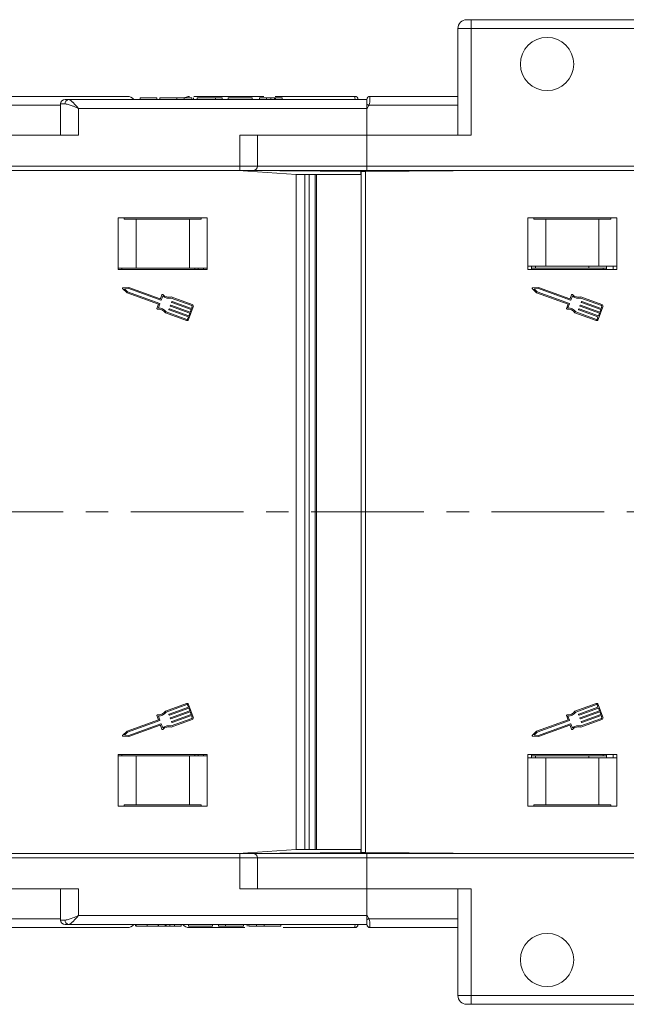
# Model space of a CAD drawing. Header units: millimetres. Extents: x 2390 to 3312, y -95 to 558.
# Tile 12 of 49: x 2819 to 2887, y 49 to 160. Entities that reach past the tile are written whole.
import ezdxf

# ---------------------------------------------------------------- set-up
doc = ezdxf.new("R2010")
doc.units = ezdxf.units.MM
doc.linetypes.add('CENTERX2', pattern=[20.32, 12.7, -2.54, 2.54, -2.54])

msp = doc.modelspace()

# ---------------------------------------------------------------- linework, layer by layer
at = {"color": 7, "linetype": 'Continuous', "lineweight": 15}
for p, q in [((2869.961, 159.584), (2869.461, 159.584)), ((2869.961, 159.584), (2869.961, 158.584)), ((2869.961, 159.584), (2903.01, 159.584)), ((2868.461, 158.584), (2868.461, 146.584)), ((2868.461, 158.584), (2869.961, 158.584)), ((2869.961, 158.584), (2869.961, 146.584)), ((2903.01, 158.584), (2869.961, 158.584)), ((2823.708, 149.934), (2812.443, 149.934)), ((2812.558, 150.934), (2831.208, 150.934)), ((2823.708, 150.084), (2823.708, 146.584)), ((2823.708, 150.084), (2824.218, 150.084)), ((2824.208, 150.584), (2824.59, 150.584)), ((2824.59, 150.584), (2858.208, 150.584)), ((2832.65, 150.784), (2832.65, 150.584)), ((2834.542, 150.784), (2834.542, 150.584)), ((2834.888, 150.784), (2834.888, 150.584)), ((2836.791, 150.784), (2836.791, 150.584)), ((2837.634, 150.784), (2837.634, 150.584)), ((2838.504, 150.784), (2838.504, 150.584)), ((2838.683, 150.784), (2838.683, 150.584)), ((2838.715, 150.934), (2846.612, 150.934)), ((2839.093, 150.784), (2839.093, 150.584)), ((2841.144, 150.784), (2839.093, 150.784)), ((2841.144, 150.784), (2841.144, 150.584)), ((2841.913, 150.784), (2841.144, 150.784)), ((2841.913, 150.784), (2841.913, 150.584)), ((2842.58, 150.784), (2842.58, 150.584)), ((2845.298, 150.784), (2842.58, 150.784)), ((2845.298, 150.784), (2845.298, 150.584)), ((2846.888, 150.784), (2846.119, 150.784)), ((2846.119, 150.784), (2846.119, 150.584)), ((2846.888, 150.784), (2846.888, 150.584)), ((2847.397, 150.784), (2847.397, 150.584)), ((2847.809, 150.784), (2847.809, 150.584)), ((2847.872, 150.934), (2856.871, 150.934)), ((2847.913, 150.784), (2847.913, 150.584)), ((2848.683, 150.784), (2847.913, 150.784)), ((2848.683, 150.784), (2848.683, 150.584)), ((2856.871, 150.934), (2856.871, 150.934)), ((2858.208, 150.584), (2858.208, 150.058)), ((2858.208, 150.058), (2858.208, 149.584)), ((2868.461, 149.934), (2858.443, 149.934)), ((2858.558, 150.934), (2868.461, 150.934)), ((2825.708, 149.584), (2825.708, 146.584)), ((2858.208, 149.584), (2825.708, 149.584)), ((2858.208, 149.584), (2858.208, 146.584)), ((2812.208, 146.584), (2825.708, 146.584)), ((2843.89, 143.084), (2843.89, 146.584)), ((2858.208, 146.584), (2843.89, 146.584)), ((2845.89, 143.084), (2845.89, 146.584)), ((2858.208, 143.084), (2858.208, 146.584)), ((2869.961, 146.584), (2858.208, 146.584)), ((2812.208, 143.084), (2843.89, 143.084)), ((2843.89, 142.584), (2812.208, 142.584)), ((2826.708, 142.584), (2812.21, 142.514)), ((2825.721, 142.584), (2825.647, 142.578)), ((2825.721, 142.579), (2825.721, 142.584)), ((2850.251, 142.134), (2843.708, 142.584)), ((2857.219, 142.514), (2843.783, 142.578)), ((2857.51, 142.487), (2843.812, 142.576)), ((2843.89, 142.584), (2843.89, 143.084)), ((2843.89, 143.084), (2845.89, 143.084)), ((2845.39, 142.584), (2843.89, 142.584)), ((2858.208, 142.584), (2845.39, 142.584)), ((2845.89, 143.084), (2858.208, 143.084)), ((2850.251, 104.084), (2850.251, 142.134)), ((2850.251, 142.134), (2851.215, 142.134)), ((2851.215, 142.134), (2851.215, 104.084)), ((2851.71, 142.134), (2851.215, 142.134)), ((2851.71, 104.084), (2851.71, 142.134)), ((2852.375, 142.134), (2851.71, 142.134)), ((2852.375, 142.134), (2852.375, 104.084)), ((2852.531, 142.134), (2852.375, 142.134)), ((2852.531, 142.134), (2852.531, 104.084)), ((2857.51, 142.134), (2852.531, 142.134)), ((2860.055, 142.5), (2857.219, 142.514)), ((2857.219, 142.489), (2857.219, 142.514)), ((2857.51, 142.487), (2857.79, 142.485)), ((2857.51, 142.134), (2857.51, 142.487)), ((2857.57, 142.484), (2858.07, 142.487)), ((2857.57, 104.084), (2857.57, 142.484)), ((2872.859, 142.584), (2858.07, 142.487)), ((2858.07, 142.487), (2858.07, 104.084)), ((2858.208, 143.084), (2903.01, 143.084)), ((2858.208, 142.584), (2858.208, 143.084)), ((2903.01, 142.584), (2858.208, 142.584)), ((2871.721, 142.584), (2871.602, 142.575)), ((2871.721, 142.576), (2871.721, 142.584)), ((2872.721, 142.584), (2872.715, 142.583)), ((2840.208, 137.234), (2830.208, 137.234)), ((2830.208, 137.234), (2830.208, 131.434)), ((2830.875, 137.084), (2830.875, 137.234)), ((2832.208, 137.084), (2830.875, 137.084)), ((2832.208, 131.584), (2832.208, 137.084)), ((2838.208, 137.084), (2832.208, 137.084)), ((2838.208, 131.584), (2838.208, 137.084)), ((2839.542, 137.084), (2838.208, 137.084)), ((2839.542, 137.234), (2839.542, 137.084)), ((2840.208, 131.434), (2840.208, 137.234)), ((2886.359, 137.234), (2876.359, 137.234)), ((2876.359, 137.234), (2876.359, 131.434)), ((2877.026, 137.084), (2877.026, 137.234)), ((2878.359, 137.084), (2877.026, 137.084)), ((2878.359, 131.784), (2878.359, 137.084)), ((2884.359, 137.084), (2878.359, 137.084)), ((2884.359, 131.784), (2884.359, 137.084)), ((2885.693, 137.084), (2884.359, 137.084)), ((2885.693, 137.234), (2885.693, 137.084)), ((2886.359, 131.434), (2886.359, 137.234)), ((2832.208, 131.584), (2830.208, 131.584)), ((2830.208, 131.434), (2840.208, 131.434)), ((2830.608, 131.434), (2830.608, 131.584)), ((2838.208, 131.584), (2832.208, 131.584)), ((2840.208, 131.584), (2838.208, 131.584)), ((2838.821, 131.584), (2838.821, 131.434)), ((2839.221, 131.434), (2839.221, 131.584)), ((2839.808, 131.434), (2839.808, 131.584)), ((2878.359, 131.784), (2876.359, 131.784)), ((2876.359, 131.434), (2886.359, 131.434)), ((2876.759, 131.434), (2876.759, 131.784)), ((2877.221, 131.584), (2876.759, 131.584)), ((2877.221, 131.584), (2877.221, 131.784)), ((2883.221, 131.584), (2877.221, 131.584)), ((2884.359, 131.784), (2878.359, 131.784)), ((2883.221, 131.584), (2883.221, 131.784)), ((2885.221, 131.584), (2883.221, 131.584)), ((2886.359, 131.784), (2884.359, 131.784)), ((2884.821, 131.584), (2884.821, 131.434)), ((2885.221, 131.434), (2885.221, 131.784)), ((2885.959, 131.434), (2885.959, 131.784)), ((2830.699, 129.255), (2831.186, 128.8)), ((2831.405, 129.4), (2830.74, 129.366)), ((2831.385, 129.271), (2830.896, 129.246)), ((2830.896, 129.246), (2831.254, 128.911)), ((2831.186, 128.8), (2834.733, 127.504)), ((2831.254, 128.911), (2834.867, 127.591)), ((2834.998, 127.951), (2831.385, 129.271)), ((2834.922, 128.115), (2831.405, 129.4)), ((2876.851, 129.255), (2877.337, 128.8)), ((2877.556, 129.4), (2876.891, 129.366)), ((2877.537, 129.271), (2877.047, 129.246)), ((2877.047, 129.246), (2877.405, 128.911)), ((2877.337, 128.8), (2880.884, 127.504)), ((2877.405, 128.911), (2881.018, 127.591)), ((2881.149, 127.951), (2877.537, 129.271)), ((2881.073, 128.115), (2877.556, 129.4)), ((2835.121, 128.568), (2834.963, 128.134)), ((2835.208, 128.434), (2835.039, 127.97)), ((2838.496, 127.353), (2836.156, 128.208)), ((2838.54, 127.472), (2836.162, 128.341)), ((2836.21, 127.746), (2836.232, 127.806)), ((2838.403, 126.911), (2836.229, 127.705)), ((2836.273, 127.825), (2838.447, 127.031)), ((2881.272, 128.568), (2881.114, 128.134)), ((2881.359, 128.434), (2881.19, 127.97)), ((2884.647, 127.353), (2882.307, 128.208)), ((2884.691, 127.472), (2882.313, 128.341)), ((2882.362, 127.746), (2882.383, 127.806)), ((2884.554, 126.911), (2882.381, 127.705)), ((2882.424, 127.825), (2884.598, 127.031)), ((2834.733, 127.504), (2834.563, 127.04)), ((2834.886, 127.55), (2834.716, 127.087)), ((2835.505, 126.542), (2837.883, 125.674)), ((2835.586, 126.649), (2837.927, 125.794)), ((2835.904, 126.906), (2835.926, 126.966)), ((2838.096, 126.071), (2835.923, 126.866)), ((2835.967, 126.985), (2838.14, 126.191)), ((2836.057, 127.326), (2836.079, 127.386)), ((2838.25, 126.491), (2836.076, 127.285)), ((2836.12, 127.405), (2838.293, 126.611)), ((2838.129, 125.788), (2838.654, 127.227)), ((2838.293, 126.611), (2838.403, 126.911)), ((2838.447, 127.031), (2838.534, 127.271)), ((2880.884, 127.504), (2880.714, 127.04)), ((2881.037, 127.55), (2880.867, 127.087)), ((2881.656, 126.542), (2884.034, 125.674)), ((2881.737, 126.649), (2884.078, 125.794)), ((2882.055, 126.906), (2882.077, 126.966)), ((2884.247, 126.071), (2882.074, 126.866)), ((2882.118, 126.985), (2884.291, 126.191)), ((2882.208, 127.326), (2882.23, 127.386)), ((2884.401, 126.491), (2882.227, 127.285)), ((2882.271, 127.405), (2884.445, 126.611)), ((2884.28, 125.788), (2884.805, 127.227)), ((2884.445, 126.611), (2884.554, 126.911)), ((2884.598, 127.031), (2884.686, 127.271)), ((2838.009, 125.832), (2838.096, 126.071)), ((2838.14, 126.191), (2838.25, 126.491)), ((2884.16, 125.832), (2884.247, 126.071)), ((2884.291, 126.191), (2884.401, 126.491)), ((2850.251, 66.034), (2850.251, 104.084)), ((2851.215, 104.084), (2851.215, 66.034)), ((2851.71, 66.034), (2851.71, 104.084)), ((2852.375, 104.084), (2852.375, 66.034)), ((2852.531, 104.084), (2852.531, 66.034)), ((2857.57, 65.684), (2857.57, 104.084)), ((2858.07, 104.084), (2858.07, 65.68)), ((2837.883, 82.494), (2835.505, 81.625)), ((2837.927, 82.374), (2835.586, 81.519)), ((2838.096, 82.096), (2838.009, 82.336)), ((2838.654, 80.94), (2838.129, 82.379)), ((2884.034, 82.494), (2881.656, 81.625)), ((2884.078, 82.374), (2881.737, 81.519)), ((2884.247, 82.096), (2884.16, 82.336)), ((2884.805, 80.94), (2884.28, 82.379)), ((2834.563, 81.127), (2834.733, 80.663)), ((2834.716, 81.08), (2834.886, 80.617)), ((2835.926, 81.201), (2835.904, 81.261)), ((2835.923, 81.302), (2838.096, 82.096)), ((2838.14, 81.976), (2835.967, 81.182)), ((2836.076, 80.882), (2838.25, 81.676)), ((2838.293, 81.556), (2836.12, 80.762)), ((2836.229, 80.462), (2838.403, 81.256)), ((2838.447, 81.136), (2836.273, 80.342)), ((2838.25, 81.676), (2838.14, 81.976)), ((2838.403, 81.256), (2838.293, 81.556)), ((2838.534, 80.897), (2838.447, 81.136)), ((2880.714, 81.127), (2880.884, 80.663)), ((2880.867, 81.08), (2881.037, 80.617)), ((2882.077, 81.201), (2882.055, 81.261)), ((2882.074, 81.302), (2884.247, 82.096)), ((2884.291, 81.976), (2882.118, 81.182)), ((2882.227, 80.882), (2884.401, 81.676)), ((2884.445, 81.556), (2882.271, 80.762)), ((2882.381, 80.462), (2884.554, 81.256)), ((2884.598, 81.136), (2882.424, 80.342)), ((2884.401, 81.676), (2884.291, 81.976)), ((2884.554, 81.256), (2884.445, 81.556)), ((2884.686, 80.897), (2884.598, 81.136)), ((2834.733, 80.663), (2831.186, 79.367)), ((2834.867, 80.576), (2831.254, 79.256)), ((2831.385, 78.896), (2834.998, 80.216)), ((2831.405, 78.767), (2834.922, 80.052)), ((2834.963, 80.033), (2835.121, 79.599)), ((2835.039, 80.197), (2835.208, 79.734)), ((2836.079, 80.781), (2836.057, 80.841)), ((2836.156, 79.96), (2838.496, 80.815)), ((2836.162, 79.826), (2838.54, 80.695)), ((2836.232, 80.361), (2836.21, 80.421)), ((2880.884, 80.663), (2877.337, 79.367)), ((2881.018, 80.576), (2877.405, 79.256)), ((2877.537, 78.896), (2881.149, 80.216)), ((2877.556, 78.767), (2881.073, 80.052)), ((2881.114, 80.033), (2881.272, 79.599)), ((2881.19, 80.197), (2881.359, 79.734)), ((2882.23, 80.781), (2882.208, 80.841)), ((2882.307, 79.96), (2884.647, 80.815)), ((2882.313, 79.826), (2884.691, 80.695)), ((2882.383, 80.361), (2882.362, 80.421)), ((2831.186, 79.367), (2830.699, 78.912)), ((2831.254, 79.256), (2830.896, 78.922)), ((2830.896, 78.922), (2831.385, 78.896)), ((2877.337, 79.367), (2876.851, 78.912)), ((2877.405, 79.256), (2877.047, 78.922)), ((2877.047, 78.922), (2877.537, 78.896)), ((2830.74, 78.802), (2831.405, 78.767)), ((2876.891, 78.802), (2877.556, 78.767)), ((2830.208, 76.734), (2830.208, 70.934)), ((2840.208, 76.734), (2830.208, 76.734)), ((2830.608, 76.584), (2830.608, 76.734)), ((2838.821, 76.734), (2838.821, 76.584)), ((2839.221, 76.584), (2839.221, 76.734)), ((2839.808, 76.584), (2839.808, 76.734)), ((2840.208, 70.934), (2840.208, 76.734)), ((2876.359, 76.734), (2876.359, 70.934)), ((2886.359, 76.734), (2876.359, 76.734)), ((2876.759, 76.384), (2876.759, 76.734)), ((2884.821, 76.734), (2884.821, 76.584)), ((2885.221, 76.384), (2885.221, 76.734)), ((2885.959, 76.384), (2885.959, 76.734)), ((2886.359, 70.934), (2886.359, 76.734)), ((2832.208, 76.584), (2830.208, 76.584)), ((2832.208, 76.584), (2832.208, 71.084)), ((2838.208, 76.584), (2832.208, 76.584)), ((2838.208, 76.584), (2838.208, 71.084)), ((2840.208, 76.584), (2838.208, 76.584)), ((2876.359, 76.384), (2878.359, 76.384)), ((2877.221, 76.584), (2876.759, 76.584)), ((2877.221, 76.584), (2877.221, 76.384)), ((2883.221, 76.584), (2877.221, 76.584)), ((2878.359, 76.384), (2878.359, 71.084)), ((2878.359, 76.384), (2884.359, 76.384)), ((2883.221, 76.584), (2883.221, 76.384)), ((2885.221, 76.584), (2883.221, 76.584)), ((2884.359, 76.384), (2884.359, 71.084)), ((2884.359, 76.384), (2886.359, 76.384)), ((2830.875, 71.084), (2830.875, 70.934)), ((2832.208, 71.084), (2830.875, 71.084)), ((2838.208, 71.084), (2832.208, 71.084)), ((2839.542, 71.084), (2838.208, 71.084)), ((2839.542, 70.934), (2839.542, 71.084)), ((2877.026, 71.084), (2878.359, 71.084)), ((2877.026, 70.934), (2877.026, 71.084)), ((2878.359, 71.084), (2884.359, 71.084)), ((2884.359, 71.084), (2885.693, 71.084)), ((2885.693, 71.084), (2885.693, 70.934)), ((2830.208, 70.934), (2840.208, 70.934)), ((2876.359, 70.934), (2886.359, 70.934)), ((2843.89, 65.584), (2812.208, 65.584)), ((2812.21, 65.654), (2826.708, 65.584)), ((2825.647, 65.589), (2825.721, 65.584)), ((2825.721, 65.584), (2825.721, 65.588)), ((2843.708, 65.584), (2850.251, 66.034)), ((2843.783, 65.589), (2857.219, 65.654)), ((2843.812, 65.591), (2857.51, 65.68)), ((2843.89, 65.584), (2843.89, 65.084)), ((2845.39, 65.584), (2843.89, 65.584)), ((2845.39, 65.584), (2858.208, 65.584)), ((2851.215, 66.034), (2850.251, 66.034)), ((2851.215, 66.034), (2851.71, 66.034)), ((2851.71, 66.034), (2852.375, 66.034)), ((2852.375, 66.034), (2852.531, 66.034)), ((2852.531, 66.034), (2857.51, 66.034)), ((2857.219, 65.654), (2857.219, 65.678)), ((2857.219, 65.654), (2860.055, 65.667)), ((2857.51, 65.68), (2857.51, 66.034)), ((2857.79, 65.682), (2857.51, 65.68)), ((2858.07, 65.68), (2857.57, 65.684)), ((2858.07, 65.68), (2872.859, 65.584)), ((2858.208, 65.084), (2858.208, 65.584)), ((2858.208, 65.584), (2903.01, 65.584)), ((2871.602, 65.592), (2871.721, 65.584)), ((2871.721, 65.584), (2871.721, 65.591)), ((2872.715, 65.585), (2872.721, 65.584)), ((2812.208, 65.084), (2843.89, 65.084)), ((2843.89, 65.084), (2843.89, 61.584)), ((2843.89, 65.084), (2845.89, 65.084)), ((2845.89, 61.584), (2845.89, 65.084)), ((2858.208, 65.084), (2845.89, 65.084)), ((2858.208, 65.084), (2858.208, 61.584)), ((2903.01, 65.084), (2858.208, 65.084)), ((2812.208, 61.584), (2825.708, 61.584)), ((2823.708, 61.584), (2823.708, 58.084)), ((2825.708, 58.584), (2825.708, 61.584)), ((2858.208, 61.584), (2843.89, 61.584)), ((2858.208, 61.584), (2869.961, 61.584)), ((2858.208, 58.584), (2858.208, 61.584)), ((2868.461, 61.584), (2868.461, 49.584)), ((2869.961, 61.584), (2869.961, 49.584)), ((2823.708, 58.234), (2812.443, 58.234)), ((2823.708, 58.084), (2824.218, 58.084)), ((2858.208, 58.584), (2825.708, 58.584)), ((2858.208, 58.109), (2858.208, 58.584)), ((2858.208, 57.584), (2858.208, 58.109)), ((2868.461, 58.234), (2858.443, 58.234)), ((2812.558, 57.234), (2831.208, 57.234)), ((2824.208, 57.584), (2824.59, 57.584)), ((2824.59, 57.584), (2858.208, 57.584)), ((2832.131, 57.384), (2832.131, 57.584)), ((2832.219, 57.384), (2832.219, 57.584)), ((2833.46, 57.384), (2833.46, 57.584)), ((2834.696, 57.384), (2834.696, 57.584)), ((2834.734, 57.384), (2834.734, 57.584)), ((2834.734, 57.384), (2835.503, 57.384)), ((2835.503, 57.384), (2835.503, 57.584)), ((2835.607, 57.384), (2835.607, 57.584)), ((2836.019, 57.384), (2836.019, 57.584)), ((2836.529, 57.384), (2836.529, 57.584)), ((2836.529, 57.384), (2837.298, 57.384)), ((2837.298, 57.384), (2837.298, 57.584)), ((2838.119, 57.384), (2838.119, 57.584)), ((2838.119, 57.384), (2840.836, 57.384)), ((2838.221, 57.234), (2844.448, 57.234)), ((2840.836, 57.384), (2840.836, 57.584)), ((2841.503, 57.384), (2841.503, 57.584)), ((2841.503, 57.384), (2842.272, 57.384)), ((2842.272, 57.384), (2842.272, 57.584)), ((2842.272, 57.384), (2844.324, 57.384)), ((2844.324, 57.384), (2844.324, 57.584)), ((2844.734, 57.384), (2844.734, 57.584)), ((2844.913, 57.384), (2844.913, 57.584)), ((2845.783, 57.384), (2845.783, 57.584)), ((2846.626, 57.384), (2846.626, 57.584)), ((2848.529, 57.384), (2848.529, 57.584)), ((2848.791, 57.234), (2856.871, 57.234)), ((2856.871, 57.234), (2856.871, 57.234)), ((2858.558, 57.234), (2868.461, 57.234)), ((2869.961, 49.584), (2868.461, 49.584)), ((2869.961, 49.584), (2903.01, 49.584)), ((2869.961, 49.584), (2869.961, 48.584)), ((2869.461, 48.584), (2869.961, 48.584)), ((2903.01, 48.584), (2869.961, 48.584))]:
    msp.add_line(p, q, dxfattribs=at)
at = {"color": 1, "linetype": 'CENTERX2', "lineweight": 13}
msp.add_line((3230.395, 104.084), (2679.733, 104.084), dxfattribs=at)
at = {"color": 7, "linetype": 'Continuous', "lineweight": 15}
for centre in [(2878.51, 154.584), (2878.51, 53.584)]:
    msp.add_circle(centre, 3, dxfattribs=at)
for centre, radius, start, end in [((2869.461, 158.584), 1, 90, 180), ((2824.208, 150.084), 0.5, 90, 180), ((2824.665, 150.139), 0.451, 99.5202, 187.08135), ((2831.208, 149.934), 1, 40.5416, 90), ((2838.221, 149.934), 1, 90, 120.17863), ((2856.871, 150.584), 0.35, 0.00166, 90.00559), ((2856.871, 150.584), 0.35, 0, 90), ((2858.558, 150.584), 0.35, 89.99442, 179.99834), ((2858.558, 150.584), 0.35, 90, 180), ((2837.103, 110.037), 45.245, 61.85753, 62.19463), ((2845.39, 143.084), 0.5, 270, 0), ((2830.743, 129.302), 0.0638, 92.951, 226.90808), ((2876.894, 129.302), 0.0638, 92.951, 226.90808), ((2834.933, 128.145), 0.0319, 249.92954, 339.92954), ((2835.009, 127.981), 0.0319, 249.92954, 339.92954), ((2835.181, 128.546), 0.0638, 44.41454, 159.92954), ((2835.905, 129.255), 1.076, 229.69289, 283.48884), ((2835.905, 129.255), 0.949, 224.41454, 285.7472), ((2836.24, 127.735), 0.0319, 159.92954, 249.92954), ((2836.262, 127.795), 0.0319, 69.92954, 159.92954), ((2881.084, 128.145), 0.0319, 249.92954, 339.92954), ((2881.16, 127.981), 0.0319, 249.92954, 339.92954), ((2881.332, 128.546), 0.0638, 44.41454, 159.92954), ((2882.056, 129.255), 1.076, 229.69289, 283.48884), ((2882.056, 129.255), 0.949, 224.41454, 285.7472), ((2882.391, 127.735), 0.0319, 159.92954, 249.92954), ((2882.413, 127.795), 0.0319, 69.92954, 159.92954), ((2834.623, 127.018), 0.0638, 159.92954, 275.44455), ((2834.719, 126.01), 0.949, 34.11188, 95.44455), ((2834.719, 126.01), 1.076, 36.37025, 90.1662), ((2834.856, 127.561), 0.0319, 339.92954, 69.92954), ((2835.934, 126.896), 0.0319, 159.92954, 249.92954), ((2835.956, 126.956), 0.0319, 69.92954, 159.92954), ((2836.087, 127.315), 0.0319, 159.92954, 249.92954), ((2836.109, 127.375), 0.0319, 69.92954, 159.92954), ((2838.474, 127.293), 0.0638, 339.92954, 69.92954), ((2838.474, 127.293), 0.192, 339.92954, 69.92954), ((2880.774, 127.018), 0.0638, 159.92954, 275.44455), ((2880.87, 126.01), 0.949, 34.11188, 95.44455), ((2880.87, 126.01), 1.076, 36.37025, 90.1662), ((2881.007, 127.561), 0.0319, 339.92954, 69.92954), ((2882.085, 126.896), 0.0319, 159.92954, 249.92954), ((2882.107, 126.956), 0.0319, 69.92954, 159.92954), ((2882.238, 127.315), 0.0319, 159.92954, 249.92954), ((2882.26, 127.375), 0.0319, 69.92954, 159.92954), ((2884.626, 127.293), 0.0638, 339.92954, 69.92954), ((2884.626, 127.293), 0.192, 339.92954, 69.92954), ((2837.949, 125.853), 0.192, 249.92954, 339.92954), ((2837.949, 125.853), 0.0638, 249.92954, 339.92954), ((2884.1, 125.853), 0.192, 249.92954, 339.92954), ((2884.1, 125.853), 0.0638, 249.92954, 339.92954), ((2837.949, 82.314), 0.192, 20.07046, 110.07046), ((2837.949, 82.314), 0.0638, 20.07046, 110.07046), ((2884.1, 82.314), 0.192, 20.07046, 110.07046), ((2884.1, 82.314), 0.0638, 20.07046, 110.07046), ((2834.623, 81.149), 0.0638, 84.55545, 200.07046), ((2834.719, 82.157), 0.949, 264.55545, 325.88812), ((2834.719, 82.157), 1.076, 269.8338, 323.62975), ((2835.934, 81.272), 0.0319, 110.07046, 200.07046), ((2835.956, 81.212), 0.0319, 200.07046, 290.07046), ((2880.774, 81.149), 0.0638, 84.55545, 200.07046), ((2880.87, 82.157), 0.949, 264.55545, 325.88812), ((2880.87, 82.157), 1.076, 269.8338, 323.62975), ((2882.085, 81.272), 0.0319, 110.07046, 200.07046), ((2882.107, 81.212), 0.0319, 200.07046, 290.07046), ((2834.856, 80.606), 0.0319, 290.07046, 20.07046), ((2834.933, 80.022), 0.0319, 20.07046, 110.07046), ((2835.009, 80.186), 0.0319, 20.07046, 110.07046), ((2835.905, 78.913), 1.076, 76.51116, 130.30711), ((2836.087, 80.852), 0.0319, 110.07046, 200.07046), ((2836.109, 80.792), 0.0319, 200.07046, 290.07046), ((2836.24, 80.432), 0.0319, 110.07046, 200.07046), ((2836.262, 80.372), 0.0319, 200.07046, 290.07046), ((2838.474, 80.875), 0.0638, 290.07046, 20.07046), ((2838.474, 80.875), 0.192, 290.07046, 20.07046), ((2881.007, 80.606), 0.0319, 290.07046, 20.07046), ((2881.084, 80.022), 0.0319, 20.07046, 110.07046), ((2881.16, 80.186), 0.0319, 20.07046, 110.07046), ((2882.056, 78.913), 1.076, 76.51116, 130.30711), ((2882.238, 80.852), 0.0319, 110.07046, 200.07046), ((2882.26, 80.792), 0.0319, 200.07046, 290.07046), ((2882.391, 80.432), 0.0319, 110.07046, 200.07046), ((2882.413, 80.372), 0.0319, 200.07046, 290.07046), ((2884.626, 80.875), 0.0638, 290.07046, 20.07046), ((2884.626, 80.875), 0.192, 290.07046, 20.07046), ((2830.743, 78.865), 0.0638, 133.09192, 267.049), ((2835.181, 79.621), 0.0638, 200.07046, 315.58546), ((2835.905, 78.913), 0.949, 74.2528, 135.58546), ((2876.894, 78.865), 0.0638, 133.09192, 267.049), ((2881.332, 79.621), 0.0638, 200.07046, 315.58546), ((2882.056, 78.913), 0.949, 74.2528, 135.58546), ((2845.39, 65.084), 0.5, 0, 90), ((2824.208, 58.084), 0.5, 180, 270), ((2824.665, 58.028), 0.451, 172.91865, 260.4798), ((2837.103, 98.13), 45.245, 297.80537, 298.14247), ((2831.208, 58.234), 1, 270, 319.4584), ((2838.221, 58.234), 1, 220.5416, 270), ((2856.871, 57.584), 0.35, 269.99441, 359.99834), ((2856.871, 57.584), 0.35, 270, 0), ((2858.558, 57.584), 0.35, 180.00166, 270.00558), ((2858.558, 57.584), 0.35, 180, 270), ((2869.461, 49.584), 1, 180, 270)]:
    msp.add_arc(centre, radius, start, end, dxfattribs=at)
for points, knots in [([(2825.708, 149.584), (2825.706, 149.585), (2825.695, 149.59), (2825.656, 149.606), (2825.611, 149.626), (2825.465, 149.689), (2825.234, 149.788), (2824.937, 149.906), (2824.678, 149.996), (2824.44, 150.065), (2824.296, 150.077), (2824.218, 150.084)], [0, 0, 0, 0, 0.00507628, 0.02032416, 0.07065099, 0.08888966, 0.2920738, 0.50055072, 0.65343468, 0.80964702, 1, 1, 1, 1]), ([(2825.708, 149.584), (2825.707, 149.586), (2825.704, 149.588), (2825.699, 149.595), (2825.69, 149.604), (2825.676, 149.621), (2825.653, 149.647), (2825.627, 149.678), (2825.582, 149.73), (2825.502, 149.82), (2825.337, 150.008), (2825.182, 150.174), (2824.974, 150.376), (2824.783, 150.541), (2824.648, 150.571), (2824.59, 150.584)], [0, 0, 0, 0, 0.0040759, 0.005312, 0.0138325, 0.0234994, 0.0399385, 0.0679586, 0.0859142, 0.1471881, 0.2568342, 0.4847154, 0.5266974, 0.7953711, 1, 1, 1, 1]), ([(2834.542, 150.784), (2834.522, 150.784), (2834.483, 150.784), (2834.017, 150.784), (2833.345, 150.784), (2832.882, 150.784), (2832.65, 150.784)], [0, 0, 0, 0, 0.280551, 0.55948817, 0.77943399, 1, 1, 1, 1]), ([(2836.791, 150.784), (2836.493, 150.784), (2835.898, 150.784), (2835.236, 150.784), (2834.925, 150.784), (2834.9, 150.784), (2834.888, 150.784)], [0, 0, 0, 0, 0.2798307, 0.5586691, 0.7790056, 1, 1, 1, 1]), ([(2837.634, 150.784), (2837.48, 150.784), (2837.207, 150.784), (2836.918, 150.784), (2836.791, 150.784)], [0, 0, 0, 0, 0.55956445, 1, 1, 1, 1]), ([(2838.504, 150.784), (2838.386, 150.784), (2838.175, 150.784), (2837.799, 150.784), (2837.634, 150.784)], [0, 0, 0, 0, 0.5599557, 1, 1, 1, 1]), ([(2847.397, 150.784), (2847.305, 150.784), (2847.165, 150.784), (2847.012, 150.784), (2846.885, 150.784), (2846.887, 150.784), (2846.888, 150.784)], [0, 0, 0, 0, 0.2493961, 0.3744258, 0.4994543, 1, 1, 1, 1]), ([(2847.809, 150.784), (2847.782, 150.784), (2847.729, 150.784), (2847.588, 150.784), (2847.47, 150.784), (2847.397, 150.784)], [0, 0, 0, 0, 0.2806722, 0.5608436, 1, 1, 1, 1]), ([(2847.913, 150.784), (2847.909, 150.784), (2847.901, 150.784), (2847.837, 150.784), (2847.809, 150.784)], [0, 0, 0, 0, 0.561018, 1, 1, 1, 1]), ([(2856.878, 150.584), (2856.875, 150.644), (2856.868, 150.785), (2856.869, 150.908), (2856.871, 150.926), (2856.871, 150.934)], [0, 0, 0, 0, 0.2871613, 0.6784032, 1, 1, 1, 1]), ([(2858.443, 149.934), (2858.431, 149.912), (2858.363, 149.791), (2858.278, 149.678), (2858.209, 149.585), (2858.208, 149.584)], [0, 0, 0, 0, 0.1753698, 0.9879129, 1, 1, 1, 1]), ([(2858.558, 150.934), (2858.558, 150.933), (2858.559, 150.931), (2858.561, 150.88), (2858.56, 150.702), (2858.545, 150.442), (2858.513, 150.168), (2858.463, 149.999), (2858.443, 149.934)], [0, 0, 0, 0, 0.02348431, 0.23730728, 0.45109242, 0.66376851, 0.87055526, 1, 1, 1, 1]), ([(2825.708, 58.584), (2825.706, 58.582), (2825.695, 58.578), (2825.656, 58.561), (2825.611, 58.542), (2825.353, 58.43), (2824.957, 58.264), (2824.503, 58.109), (2824.297, 58.091), (2824.218, 58.084)], [0, 0, 0, 0, 0.0050875, 0.0203691, 0.0708073, 0.0890863, 0.5003107, 0.809226, 1, 1, 1, 1]), ([(2825.708, 58.584), (2825.707, 58.582), (2825.704, 58.579), (2825.699, 58.572), (2825.69, 58.563), (2825.676, 58.546), (2825.653, 58.52), (2825.627, 58.49), (2825.582, 58.438), (2825.502, 58.347), (2825.337, 58.159), (2825.182, 57.993), (2824.974, 57.791), (2824.783, 57.626), (2824.648, 57.596), (2824.59, 57.584)], [0, 0, 0, 0, 0.00407592, 0.00531205, 0.01383251, 0.02349942, 0.03993848, 0.06795855, 0.08591422, 0.14718806, 0.25683422, 0.48471536, 0.52669744, 0.79537109, 1, 1, 1, 1]), ([(2858.443, 58.234), (2858.431, 58.255), (2858.363, 58.376), (2858.278, 58.489), (2858.209, 58.582), (2858.208, 58.584)], [0, 0, 0, 0, 0.1753698, 0.9879129, 1, 1, 1, 1]), ([(2858.558, 57.234), (2858.558, 57.234), (2858.559, 57.236), (2858.561, 57.287), (2858.56, 57.465), (2858.545, 57.725), (2858.513, 57.999), (2858.463, 58.168), (2858.443, 58.234)], [0, 0, 0, 0, 0.0234843, 0.2373073, 0.4510924, 0.6637685, 0.8705553, 1, 1, 1, 1]), ([(2832.219, 57.384), (2832.282, 57.384), (2832.407, 57.384), (2832.848, 57.384), (2833.228, 57.384), (2833.46, 57.384)], [0, 0, 0, 0, 0.28012164, 0.5603549, 1, 1, 1, 1]), ([(2833.46, 57.384), (2833.655, 57.384), (2834.044, 57.384), (2834.489, 57.384), (2834.672, 57.384), (2834.688, 57.384), (2834.696, 57.384)], [0, 0, 0, 0, 0.2802457, 0.5584161, 0.7788266, 1, 1, 1, 1]), ([(2835.503, 57.384), (2835.507, 57.384), (2835.515, 57.384), (2835.579, 57.384), (2835.607, 57.384)], [0, 0, 0, 0, 0.561018, 1, 1, 1, 1]), ([(2835.607, 57.384), (2835.634, 57.384), (2835.688, 57.384), (2835.829, 57.384), (2835.947, 57.384), (2836.019, 57.384)], [0, 0, 0, 0, 0.2806722, 0.5608436, 1, 1, 1, 1]), ([(2836.019, 57.384), (2836.112, 57.384), (2836.251, 57.384), (2836.405, 57.384), (2836.531, 57.384), (2836.53, 57.384), (2836.529, 57.384)], [0, 0, 0, 0, 0.2493961, 0.3744258, 0.4994543, 1, 1, 1, 1]), ([(2844.913, 57.384), (2845.031, 57.384), (2845.242, 57.384), (2845.618, 57.384), (2845.783, 57.384)], [0, 0, 0, 0, 0.55995567, 1, 1, 1, 1]), ([(2845.783, 57.384), (2845.936, 57.384), (2846.21, 57.384), (2846.499, 57.384), (2846.626, 57.384)], [0, 0, 0, 0, 0.5595644, 1, 1, 1, 1]), ([(2846.626, 57.384), (2846.924, 57.384), (2847.519, 57.384), (2848.181, 57.384), (2848.491, 57.384), (2848.516, 57.384), (2848.529, 57.384)], [0, 0, 0, 0, 0.2798307, 0.5586691, 0.7790056, 1, 1, 1, 1]), ([(2856.878, 57.584), (2856.875, 57.524), (2856.868, 57.382), (2856.869, 57.26), (2856.871, 57.242), (2856.871, 57.234)], [0, 0, 0, 0, 0.2871613, 0.6784032, 1, 1, 1, 1])]:
    msp.add_open_spline(points, degree=3, knots=knots, dxfattribs=at)

doc.saveas('drawing.dxf')
